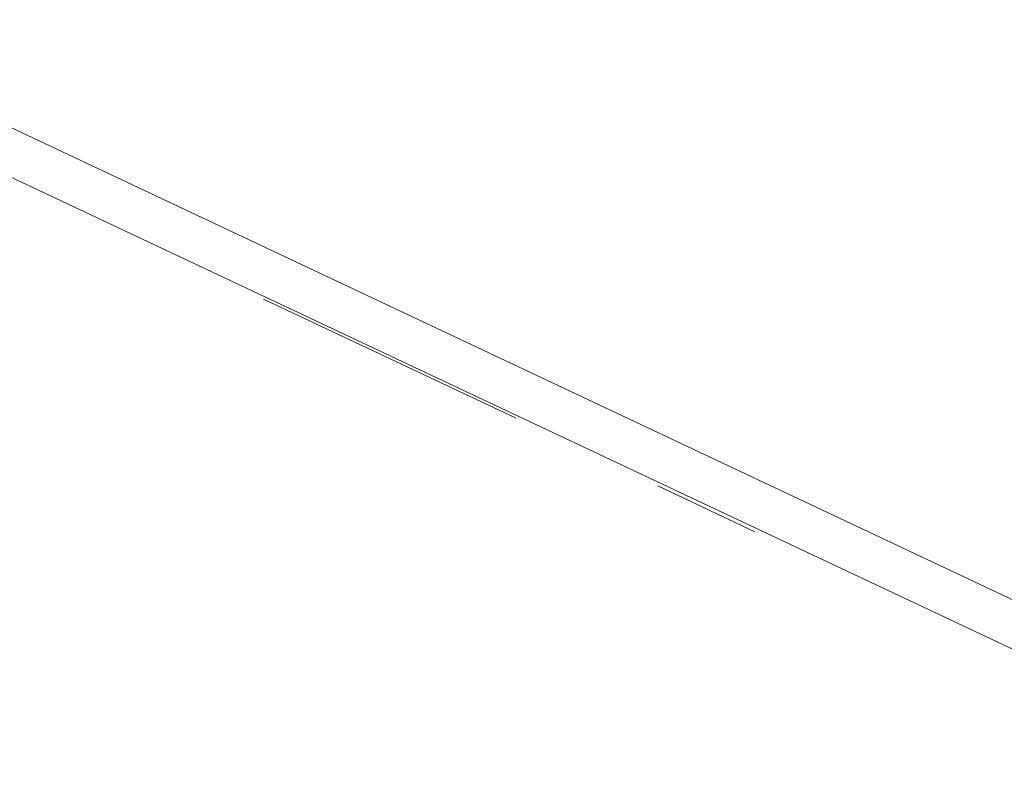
# Model space of a CAD drawing. Header units: metres. Extents: x 136266 to 136452, y 453403 to 453560.
# Tile 67 of 133: x 136391.69 to 136397.18, y 453482.08 to 453486.25. Entities that reach past the tile are written whole.
import ezdxf

# ---------------------------------------------------------------- set-up
doc = ezdxf.new("R2010")
doc.units = ezdxf.units.M
doc.layers.add('A-DETL-BEBOUWING', color=253, linetype='Continuous', lineweight=9)

# ---------------------------------------------------------------- blocks, each defined once
blk = doc.blocks.new('859-DO-0010 29-09-2022')
at = {"layer": 'A-DETL-BEBOUWING'}
for p, q in [((120282.000000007, 70985.17044149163), (111009.9790641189, 70985.17044149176)), ((111009.9790641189, 70735.17044149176), (120282.000000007, 70735.17044149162)), ((114107.0000000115, 70720.17044148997), (115667.0000000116, 70720.17044148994)), ((117142.0000000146, 70715.17044148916), (116542.0000000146, 70715.17044148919))]:
    blk.add_line(p, q, dxfattribs=at)

msp = doc.modelspace()

# ---------------------------------------------------------------- block references
at = {"xscale": 0.001, "yscale": 0.001, "zscale": 0.001, "rotation": 334.7650131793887}
msp.add_blockref('859-DO-0010 29-09-2022', (136259.6791283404, 453469.3710543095), dxfattribs=at)

doc.saveas('drawing.dxf')
